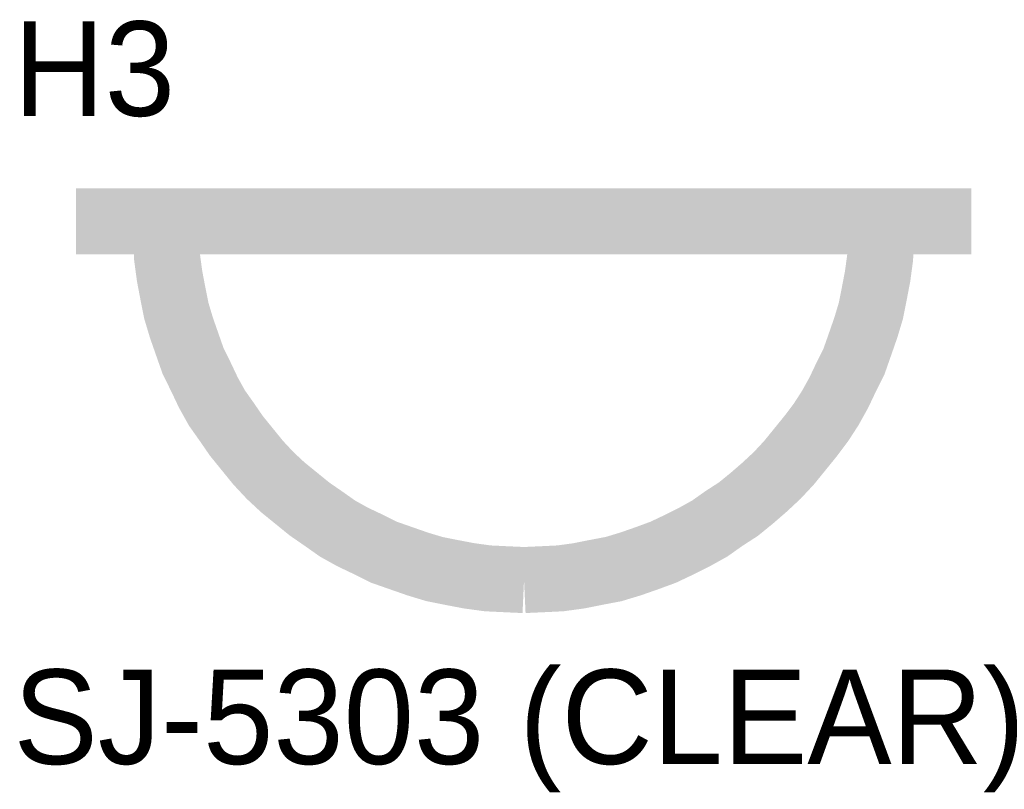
# Model space of a CAD drawing. Header units: inches. Extents: x 0 to 17, y 0 to 11.
# Tile 13 of 39: x 2.475 to 2.915, y 8.546 to 8.89. Entities that reach past the tile are written whole.
import ezdxf

# ---------------------------------------------------------------- set-up
doc = ezdxf.new("R2010")
doc.units = ezdxf.units.IN
doc.header["$MEASUREMENT"] = 0
doc.layers.add('Sheet', color=255, linetype='Continuous')

msp = doc.modelspace()

# ---------------------------------------------------------------- linework, layer by layer
at = {"layer": 'Sheet'}
for points in [[(2.5004, 8.79992, 0.0295, 0.0295, 0), (2.9003, 8.79992, 0.0295, 0.0295, 0)], [(2.54035, 8.79992, 0.0295, 0.0295, 0), (2.54073, 8.79163, 0.0295, 0.0295, 0), (2.54111, 8.78372, 0.0295, 0.0295, 0), (2.54224, 8.77542, 0.0295, 0.0295, 0), (2.54374, 8.76751, 0.0295, 0.0295, 0), (2.54525, 8.75997, 0.0295, 0.0295, 0), (2.54751, 8.75243, 0.0295, 0.0295, 0), (2.55015, 8.74489, 0.0295, 0.0295, 0), (2.55279, 8.73736, 0.0295, 0.0295, 0), (2.55618, 8.73057, 0.0295, 0.0295, 0), (2.55957, 8.72341, 0.0295, 0.0295, 0), (2.56334, 8.71663, 0.0295, 0.0295, 0), (2.56787, 8.71022, 0.0295, 0.0295, 0), (2.57201, 8.70419, 0.0295, 0.0295, 0), (2.57691, 8.69816, 0.0295, 0.0295, 0), (2.58181, 8.69213, 0.0295, 0.0295, 0), (2.58709, 8.68647, 0.0295, 0.0295, 0), (2.59274, 8.6812, 0.0295, 0.0295, 0), (2.59877, 8.6763, 0.0295, 0.0295, 0), (2.6048, 8.6714, 0.0295, 0.0295, 0), (2.61083, 8.66725, 0.0295, 0.0295, 0), (2.61724, 8.66273, 0.0295, 0.0295, 0), (2.62402, 8.65896, 0.0295, 0.0295, 0), (2.63119, 8.65556, 0.0295, 0.0295, 0), (2.63797, 8.65217, 0.0295, 0.0295, 0), (2.64551, 8.64953, 0.0295, 0.0295, 0), (2.65305, 8.6469, 0.0295, 0.0295, 0), (2.66058, 8.64463, 0.0295, 0.0295, 0), (2.66812, 8.64313, 0.0295, 0.0295, 0), (2.67604, 8.64162, 0.0295, 0.0295, 0), (2.68433, 8.64049, 0.0295, 0.0295, 0), (2.69224, 8.64011, 0.0295, 0.0295, 0), (2.70054, 8.63973, 0.0295, 0.0295, 0)], [(2.70054, 8.63973, 0.0295, 0.0295, 0), (2.70883, 8.64011, 0.0295, 0.0295, 0), (2.71674, 8.64049, 0.0295, 0.0295, 0), (2.72504, 8.64162, 0.0295, 0.0295, 0), (2.73257, 8.64313, 0.0295, 0.0295, 0), (2.74049, 8.64463, 0.0295, 0.0295, 0), (2.74803, 8.6469, 0.0295, 0.0295, 0), (2.75556, 8.64953, 0.0295, 0.0295, 0), (2.76273, 8.65217, 0.0295, 0.0295, 0), (2.76989, 8.65556, 0.0295, 0.0295, 0), (2.77667, 8.65896, 0.0295, 0.0295, 0), (2.78346, 8.66273, 0.0295, 0.0295, 0), (2.78986, 8.66725, 0.0295, 0.0295, 0), (2.79627, 8.6714, 0.0295, 0.0295, 0), (2.8023, 8.6763, 0.0295, 0.0295, 0), (2.80795, 8.6812, 0.0295, 0.0295, 0), (2.81361, 8.68647, 0.0295, 0.0295, 0), (2.81889, 8.69213, 0.0295, 0.0295, 0), (2.82379, 8.69816, 0.0295, 0.0295, 0), (2.82868, 8.70419, 0.0295, 0.0295, 0), (2.83321, 8.71022, 0.0295, 0.0295, 0), (2.83735, 8.71663, 0.0295, 0.0295, 0), (2.84112, 8.72341, 0.0295, 0.0295, 0), (2.84451, 8.73057, 0.0295, 0.0295, 0), (2.84791, 8.73736, 0.0295, 0.0295, 0), (2.85055, 8.74489, 0.0295, 0.0295, 0), (2.85318, 8.75243, 0.0295, 0.0295, 0), (2.85545, 8.75997, 0.0295, 0.0295, 0), (2.85695, 8.76751, 0.0295, 0.0295, 0), (2.85846, 8.77542, 0.0295, 0.0295, 0), (2.85959, 8.78372, 0.0295, 0.0295, 0), (2.85997, 8.79163, 0.0295, 0.0295, 0), (2.86034, 8.79992, 0.0295, 0.0295, 0)]]:
    msp.add_lwpolyline(points, format="xyseb", dxfattribs=at)

# ---------------------------------------------------------------- texts
for s, height, p in [('H3', 0.042215, (2.47251, 8.84704)), ('SJ-5303 (CLEAR)', 0.0422149, (2.47251, 8.55757))]:
    msp.add_text(s, height=height, dxfattribs=at).set_placement(p)

doc.saveas('drawing.dxf')
